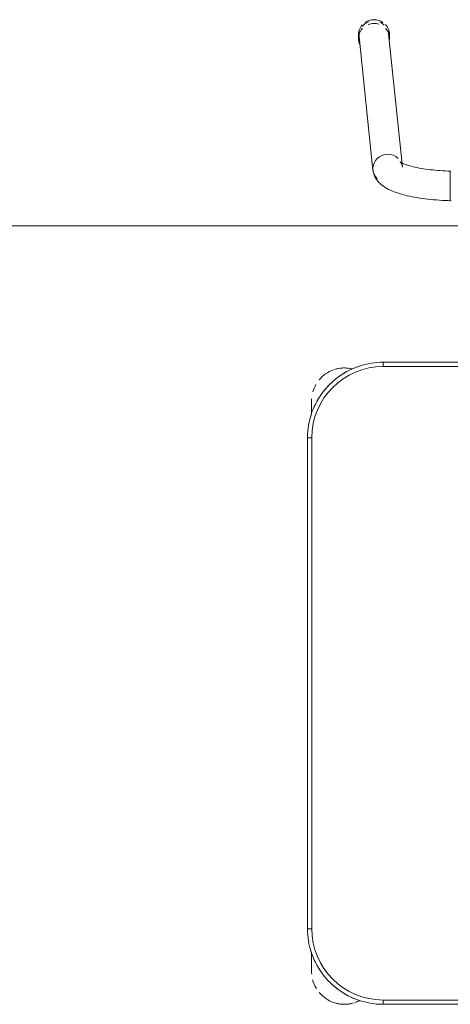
# Model space of a CAD drawing. Header units: metres. Extents: x 3 to 42.2, y -72.9 to -48.7.
# Tile 163 of 189: x 38.449 to 38.75, y -54.027 to -53.337. Entities that reach past the tile are written whole.
import ezdxf

# ---------------------------------------------------------------- set-up
doc = ezdxf.new("R2010")
doc.units = ezdxf.units.M
doc.layers.add('G-ANNO-SYMB', color=7, linetype='Continuous', lineweight=9)
doc.layers.add('I-FURN', color=7, linetype='Continuous', lineweight=18)

# ---------------------------------------------------------------- blocks, each defined once
blk = doc.blocks.new('ConjuntoParaAlunoTamanho6 - CJA06_ConjuntoParaAlunoTamanho6-V9-1PAV')
at = {"layer": 'I-FURN', "color": 253, "true_color": 0xaaaaaa}
for p, q in [((-0.2643, 0.29456), (-0.2643, 0.29197)), ((-0.2638, 0.29312), (-0.25413, 0.19969)), ((-0.23354, 0.20182), (-0.24321, 0.29526)), ((-0.24254, 0.29197), (-0.24254, 0.29456)), ((-0.2, 0.19844), (-0.2, 0.19411)), ((-0.2, 0.19393), (-0.2, 0.18575)), ((-0.2, 0.18573), (-0.2, 0.17922)), ((-0.2, 0.17916), (-0.2, 0.17794)), ((0.247, 0.06497), (-0.247, 0.06497)), ((-0.247, 0.06497), (-0.247, 0.06197)), ((0.247, 0.06497), (-0.247, 0.06497)), ((-0.29713, 0.03797), (-0.29713, 0.02828)), ((-0.29713, 0.02878), (-0.29713, 0.03797)), ((-0.3, 0.01197), (-0.3, -0.33203)), ((-0.3, 0.01197), (-0.297, 0.01197)), ((-0.3, 0.01197), (-0.3, -0.33203)), ((-0.3, -0.33203), (-0.297, -0.33203)), ((-0.29713, -0.34835), (-0.29713, -0.35394)), ((-0.29713, -0.34868), (-0.29713, -0.36203)), ((-0.29713, -0.35705), (-0.29713, -0.36203)), ((-0.247, -0.38503), (-0.247, -0.38203)), ((-0.247, -0.38503), (-0.00005, -0.38503)), ((-0.247, -0.38503), (-0.00005, -0.38503))]:
    blk.add_line(p, q, dxfattribs=at)
at = {"layer": 'I-FURN', "color": 253, "true_color": 0xaaaaaa, "flags": 128}
for points in [[(-0.23354, 0.20182), (-0.23373, 0.20287), (-0.23403, 0.20376), (-0.23437, 0.20445), (-0.23469, 0.20492), (-0.23492, 0.20521), (-0.23505, 0.20534), (-0.23507, 0.20536)], [(-0.23507, 0.20536), (-0.23501, 0.20531), (-0.23482, 0.20518), (-0.23451, 0.20499), (-0.23408, 0.20476), (-0.23355, 0.20449), (-0.23291, 0.2042), (-0.23217, 0.20389), (-0.23133, 0.20358), (-0.23041, 0.20326), (-0.22941, 0.20294), (-0.22832, 0.20262), (-0.22717, 0.2023), (-0.22594, 0.20199), (-0.22464, 0.20169), (-0.22328, 0.2014), (-0.22186, 0.20112), (-0.22039, 0.20086), (-0.21886, 0.2006), (-0.21729, 0.20036), (-0.21567, 0.20014), (-0.214, 0.19993), (-0.2123, 0.19973), (-0.21057, 0.19956), (-0.2088, 0.1994), (-0.207, 0.19926), (-0.20518, 0.19913), (-0.20334, 0.19903), (-0.20148, 0.19894), (-0.19961, 0.19888)], [(-0.25413, 0.19969), (-0.25375, 0.19762), (-0.25311, 0.19572), (-0.25226, 0.19403), (-0.25129, 0.19256), (-0.25023, 0.19128), (-0.24913, 0.19017), (-0.24799, 0.18919), (-0.24683, 0.18832), (-0.24563, 0.18753), (-0.24441, 0.18681), (-0.24316, 0.18615), (-0.24188, 0.18553), (-0.24055, 0.18496), (-0.23919, 0.18441), (-0.23778, 0.1839), (-0.23633, 0.18341), (-0.23483, 0.18295), (-0.2333, 0.18251), (-0.23171, 0.1821), (-0.23008, 0.1817), (-0.22841, 0.18133), (-0.2267, 0.18098), (-0.22495, 0.18064), (-0.22315, 0.18033), (-0.22132, 0.18004), (-0.21946, 0.17976), (-0.21756, 0.17951), (-0.21562, 0.17928), (-0.21366, 0.17906), (-0.21168, 0.17887), (-0.20967, 0.1787), (-0.20763, 0.17855), (-0.20558, 0.17842), (-0.20352, 0.17831), (-0.20144, 0.17823), (-0.19935, 0.17816)], [(-0.247, 0.06497), (-0.24912, 0.06492), (-0.25124, 0.0648), (-0.25334, 0.06459), (-0.25544, 0.06429), (-0.25753, 0.06391), (-0.2596, 0.06345), (-0.26165, 0.0629), (-0.26367, 0.06228), (-0.26567, 0.06157), (-0.26764, 0.06078), (-0.26957, 0.05992), (-0.27147, 0.05898), (-0.27333, 0.05796), (-0.27515, 0.05687), (-0.27693, 0.05571), (-0.27865, 0.05448), (-0.28033, 0.05318), (-0.28195, 0.05181), (-0.28351, 0.05038), (-0.28502, 0.04889), (-0.28647, 0.04734), (-0.28785, 0.04574), (-0.28917, 0.04407), (-0.29042, 0.04236), (-0.2916, 0.0406), (-0.29271, 0.0388), (-0.29374, 0.03695), (-0.29471, 0.03506), (-0.29559, 0.03313), (-0.2964, 0.03117), (-0.29713, 0.02918), (-0.29777, 0.02716), (-0.29834, 0.02512), (-0.29883, 0.02306), (-0.29923, 0.02097), (-0.29955, 0.01888), (-0.29978, 0.01677), (-0.29993, 0.01466), (-0.3, 0.01254), (-0.3, 0.01197)], [(0.247, 0.06197), (0.1235, 0.06197), (0, 0.06197), (-0.1235, 0.06197), (-0.247, 0.06197)], [(-0.247, 0.06197), (-0.1235, 0.06197), (0, 0.06197), (0.1235, 0.06197), (0.247, 0.06197)], [(-0.29713, 0.03797), (-0.29713, 0.03796), (-0.29713, 0.03792), (-0.29713, 0.03785), (-0.29713, 0.03775), (-0.29713, 0.03763), (-0.29713, 0.03748), (-0.29713, 0.03731), (-0.29713, 0.03711), (-0.29713, 0.03688), (-0.29713, 0.03663), (-0.29713, 0.03635), (-0.29713, 0.03605), (-0.29713, 0.03572), (-0.29713, 0.03537), (-0.29713, 0.035), (-0.29713, 0.03461), (-0.29713, 0.03419), (-0.29713, 0.03375), (-0.29713, 0.03329), (-0.29713, 0.03282), (-0.29713, 0.03232), (-0.29713, 0.0318), (-0.29713, 0.03127), (-0.29713, 0.03072), (-0.29713, 0.03016), (-0.29713, 0.02958), (-0.29713, 0.02898)], [(-0.297, 0.01197), (-0.297, -0.07403), (-0.297, -0.16003), (-0.297, -0.24603), (-0.297, -0.33203)], [(-0.297, -0.33203), (-0.297, -0.24603), (-0.297, -0.16003), (-0.297, -0.07403), (-0.297, 0.01197)], [(-0.3, -0.33203), (-0.29996, -0.33415), (-0.29983, -0.33627), (-0.29962, -0.33838), (-0.29932, -0.34048), (-0.29894, -0.34256), (-0.29848, -0.34463), (-0.29794, -0.34668), (-0.29731, -0.34871), (-0.2966, -0.3507), (-0.29582, -0.35267), (-0.29495, -0.35461), (-0.29401, -0.35651), (-0.29299, -0.35837), (-0.2919, -0.36019), (-0.29074, -0.36196), (-0.28951, -0.36368), (-0.28821, -0.36536), (-0.28685, -0.36698), (-0.28542, -0.36855), (-0.28393, -0.37005), (-0.28238, -0.3715), (-0.28077, -0.37288), (-0.27911, -0.3742), (-0.2774, -0.37545), (-0.27564, -0.37663), (-0.27383, -0.37774), (-0.27198, -0.37878), (-0.27009, -0.37974), (-0.26816, -0.38062), (-0.2662, -0.38143), (-0.26421, -0.38216), (-0.2622, -0.38281), (-0.26015, -0.38338), (-0.25809, -0.38386), (-0.25601, -0.38426), (-0.25391, -0.38458), (-0.25181, -0.38482), (-0.24969, -0.38497), (-0.24757, -0.38503), (-0.247, -0.38503)], [(-0.29713, -0.34907), (-0.29713, -0.34973), (-0.29713, -0.35038), (-0.29713, -0.35102), (-0.29713, -0.35165), (-0.29713, -0.35227), (-0.29713, -0.35288), (-0.29713, -0.35348), (-0.29713, -0.35406), (-0.29713, -0.35463), (-0.29713, -0.35518), (-0.29713, -0.35572), (-0.29713, -0.35624), (-0.29713, -0.35674), (-0.29713, -0.35722), (-0.29713, -0.35769), (-0.29713, -0.35813), (-0.29713, -0.35855), (-0.29713, -0.35895), (-0.29713, -0.35933), (-0.29713, -0.35969), (-0.29713, -0.36002), (-0.29713, -0.36033), (-0.29713, -0.36061), (-0.29713, -0.36087), (-0.29713, -0.36111), (-0.29713, -0.36131), (-0.29713, -0.3615), (-0.29713, -0.36165), (-0.29713, -0.36178), (-0.29713, -0.36188), (-0.29713, -0.36196), (-0.29713, -0.36201), (-0.29713, -0.36203)], [(-0.247, -0.38203), (-0.1235, -0.38203), (0, -0.38203), (0.1235, -0.38203), (0.247, -0.38203)], [(-0.00005, -0.38203), (-0.06179, -0.38203), (-0.12353, -0.38203), (-0.18526, -0.38203), (-0.247, -0.38203)]]:
    blk.add_lwpolyline(points, dxfattribs=at)
at = {"layer": 'I-FURN', "color": 253, "true_color": 0xaaaaaa}
for centre, radius, start, end in [((-0.247, 0.01197), 0.05, 90, 180), ((-0.247, 0.01197), 0.05, 90, 180), ((-0.27413, 0.03797), 0.023, 109.92744, 140.02309), ((-0.27413, 0.03797), 0.023, 76.78758, 108), ((-0.27413, 0.03797), 0.023, 76.40434, 104.46692), ((-0.247, 0.01197), 0.053, 112.5, 122.69993), ((-0.27413, 0.03797), 0.023, 149.97621, 164.34498), ((-0.247, 0.01197), 0.053, 127.1607, 143.14964), ((-0.27413, 0.03797), 0.023, 176.5669, 180), ((-0.247, 0.01197), 0.053, 147.30007, 157.5), ((-0.247, -0.33203), 0.05, 180, 270), ((-0.247, -0.33203), 0.05, 180, 270), ((-0.247, -0.33203), 0.053, 202.5, 212.69993), ((-0.27413, -0.36203), 0.023, 180, 184.41224), ((-0.247, -0.33203), 0.053, 217.1607, 233.14964), ((-0.27413, -0.36203), 0.023, 194.46313, 211.29748), ((-0.27413, -0.36203), 0.023, 220.15845, 250.98921), ((-0.247, -0.33203), 0.053, 237.30007, 247.5), ((-0.27413, -0.36203), 0.023, 241.29896, 287.16174), ((-0.27413, -0.36203), 0.023, 255.53308, 284.46692), ((-0.27413, -0.36203), 0.023, 289.64716, 297.85925)]:
    blk.add_arc(centre, radius, start, end, dxfattribs=at)
for centre, major_axis, ratio, start_param, end_param in [((-0.25342, 0.29456), (0.01088, 0), 0.965926, 1.570796, 2.185058), ((-0.25342, 0.29456), (0.01088, 0), 0.965926, 0.959427, 1.570796), ((-0.25342, 0.29197), (0.01088, 0), 0.965926, 2.404268, 3.526261), ((-0.25342, 0.29456), (0.01088, 0), 0.965926, 2.438822, 3.243525), ((-0.25351, 0.29419), (0.01029, 0.00107), 0.967158, 1.815725, 2.361641), ((-0.25342, 0.29197), (0.01088, 0), 0.965926, 1.570796, 1.965237), ((-0.25342, 0.29197), (0.01088, 0), 0.965926, 1.257624, 1.559899), ((-0.25351, 0.29419), (0.01029, 0.00107), 0.967158, 0.685592, 1.060105), ((-0.25342, 0.29456), (0.01088, 0), 0.965926, 6.170166, 7.020457), ((-0.25342, 0.29197), (0.01088, 0), 0.965926, 6.182855, 7.015454), ((-0.25351, 0.29419), (0.01029, 0.00107), 0.967158, 6.18338, 6.464028), ((-0.25351, 0.29419), (0.01029, 0.00107), 0.967158, 2.780211, 3.141593), ((-0.24383, 0.20075), (0.01029, 0.00107), 0.967158, 1.470991, 3.041787), ((-0.24383, 0.20075), (0.01029, 0.00107), 0.967158, 0.685592, 1.470991), ((-0.24383, 0.20075), (0.01029, 0.00107), 0.967158, 3.041787, 3.827185)]:
    blk.add_ellipse(centre, major_axis=major_axis, ratio=ratio, start_param=start_param, end_param=end_param, dxfattribs=at)
blk = doc.blocks.new('4 GRE - ESCOLA DE CINEMA E AUDIOVISUAL CINE REX R07_rvt-1-1PAV')
at = {"layer": 'I-FURN', "color": 253, "lineweight": 18, "true_color": 0xaaaaaa}
blk.add_blockref('ConjuntoParaAlunoTamanho6 - CJA06_ConjuntoParaAlunoTamanho6-V9-1PAV', (38.95024, -53.64244), dxfattribs=at)

msp = doc.modelspace()

# ---------------------------------------------------------------- linework, layer by layer
at = {"layer": 'G-ANNO-SYMB'}
msp.add_line((4.11777, -53.48196), (40.77799, -53.48196), dxfattribs=at)

# ---------------------------------------------------------------- block references
at = {"lineweight": 5}
msp.add_blockref('4 GRE - ESCOLA DE CINEMA E AUDIOVISUAL CINE REX R07_rvt-1-1PAV', (0, 0), dxfattribs=at)

doc.saveas('drawing.dxf')
